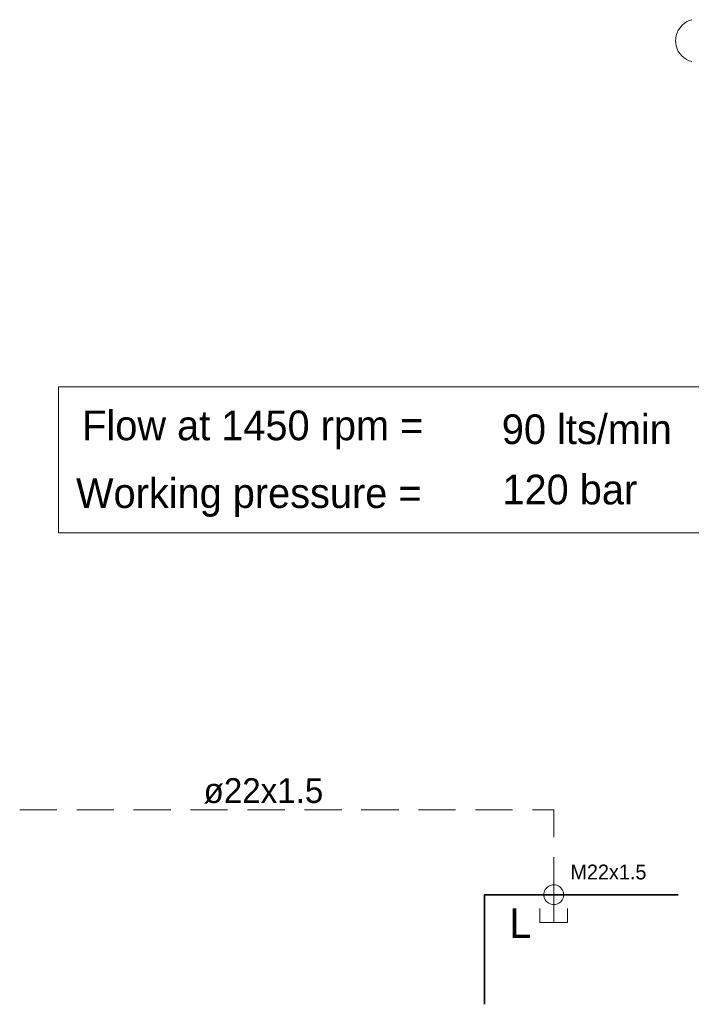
# Model space of a CAD drawing. Header units: millimetres. Extents: x 0 to 138, y 0 to 47.
# Tile 42 of 165: x 29.82 to 31.95, y 6.61 to 9.74. Entities that reach past the tile are written whole.
import ezdxf

# ---------------------------------------------------------------- set-up
doc = ezdxf.new("R2010")
doc.units = ezdxf.units.MM
doc.layers.add('PDF_Geomertry', color=7, linetype='Continuous')
doc.layers.add('PDF_Text', color=7, linetype='Continuous')
doc.styles.add('PDF Arial', font='txt')

msp = doc.modelspace()

# ---------------------------------------------------------------- linework, layer by layer
at = {"layer": 'PDF_Geomertry', "lineweight": 15}
for points in [[(31.9529, 9.6104), (31.9446, 9.6132), (31.9362, 9.6174), (31.9285, 9.6221), (31.9215, 9.6285), (31.9154, 9.6354), (31.9099, 9.6429), (31.9063, 9.6513), (31.9029, 9.6604), (31.9015, 9.6693), (31.9007, 9.6785), (31.9007, 9.6749), (31.9015, 9.6846), (31.9029, 9.6938), (31.9063, 9.7021), (31.9099, 9.7104), (31.9154, 9.7179), (31.9215, 9.7249), (31.9285, 9.7313), (31.9362, 9.7368), (31.9446, 9.741), (31.9529, 9.7438)], [(29.934, 7.2313), (29.816, 7.2313)], [(30.1154, 7.2313), (29.9974, 7.2313)], [(30.296, 7.2313), (30.1779, 7.2313)], [(30.4771, 7.2313), (30.359, 7.2313)], [(30.6585, 7.2313), (30.5404, 7.2313)], [(30.8396, 7.2313), (30.7215, 7.2313)], [(31.021, 7.2313), (30.9021, 7.2313)], [(31.2015, 7.2313), (31.0835, 7.2313)], [(31.3826, 7.2313), (31.2646, 7.2313)], [(31.514, 7.1437), (31.514, 7.2313), (31.446, 7.2313)], [(31.514, 6.9924), (31.514, 7.0804)], [(31.514, 7.0049), (31.514, 6.8729)], [(31.4701, 6.9174), (31.4701, 6.8729), (31.5576, 6.8729), (31.5576, 6.9174)]]:
    msp.add_lwpolyline(points, dxfattribs=at)
for points in [[(32.014, 8.5763), (29.939, 8.5763), (29.939, 8.1118), (32.014, 8.1118), (32.014, 8.5763)], [(31.5451, 6.961), (31.5451, 6.9651), (31.5446, 6.9693), (31.5432, 6.9729), (31.541, 6.9771), (31.539, 6.9799), (31.5363, 6.9832), (31.5335, 6.986), (31.5299, 6.9882), (31.5257, 6.9901), (31.5224, 6.9915), (31.5182, 6.9924), (31.514, 6.9924), (31.5099, 6.9924), (31.5057, 6.9915), (31.5021, 6.9901), (31.4979, 6.9882), (31.4951, 6.986), (31.4918, 6.9832), (31.489, 6.9799), (31.4868, 6.9771), (31.4849, 6.9729), (31.4835, 6.9693), (31.4826, 6.9651), (31.4826, 6.961), (31.4826, 6.9568), (31.4835, 6.9526), (31.4849, 6.9493), (31.4868, 6.9451), (31.489, 6.9415), (31.4918, 6.9387), (31.4951, 6.936), (31.4979, 6.934), (31.5021, 6.9318), (31.5057, 6.9304), (31.5099, 6.9299), (31.514, 6.9299), (31.5182, 6.9299), (31.5224, 6.9304), (31.5257, 6.9318), (31.5299, 6.934), (31.5335, 6.936), (31.5363, 6.9387), (31.539, 6.9415), (31.541, 6.9451), (31.5432, 6.9493), (31.5446, 6.9526), (31.5451, 6.9568), (31.5451, 6.961)]]:
    msp.add_lwpolyline(points, close=True, dxfattribs=at)
at = {"layer": 'PDF_Geomertry', "lineweight": 35}
msp.add_lwpolyline([(31.2937, 6.6124), (31.2937, 6.961), (31.909, 6.961)], dxfattribs=at)

# ---------------------------------------------------------------- texts
at = {"layer": 'PDF_Text', "attachment_point": 7, "style": 'PDF Arial'}
for s, insert, char_height in [('90 lts/min', (31.3487, 8.3927), 0.09445), ('Flow at 1450 rpm =', (30.0146, 8.3778), 0.094449), ('120 bar', (31.3507, 8.201), 0.09445), ('Working pressure =', (29.9951, 8.1624), 0.094449), ('ø22x1.5', (30.4007, 7.2506), 0.07874), ('M22x1.5', (31.5668, 7.0088), 0.04712), ('L', (31.3724, 6.8229), 0.0944)]:
    msp.add_mtext(s, dxfattribs=dict(at, insert=insert, char_height=char_height))

doc.saveas('drawing.dxf')
